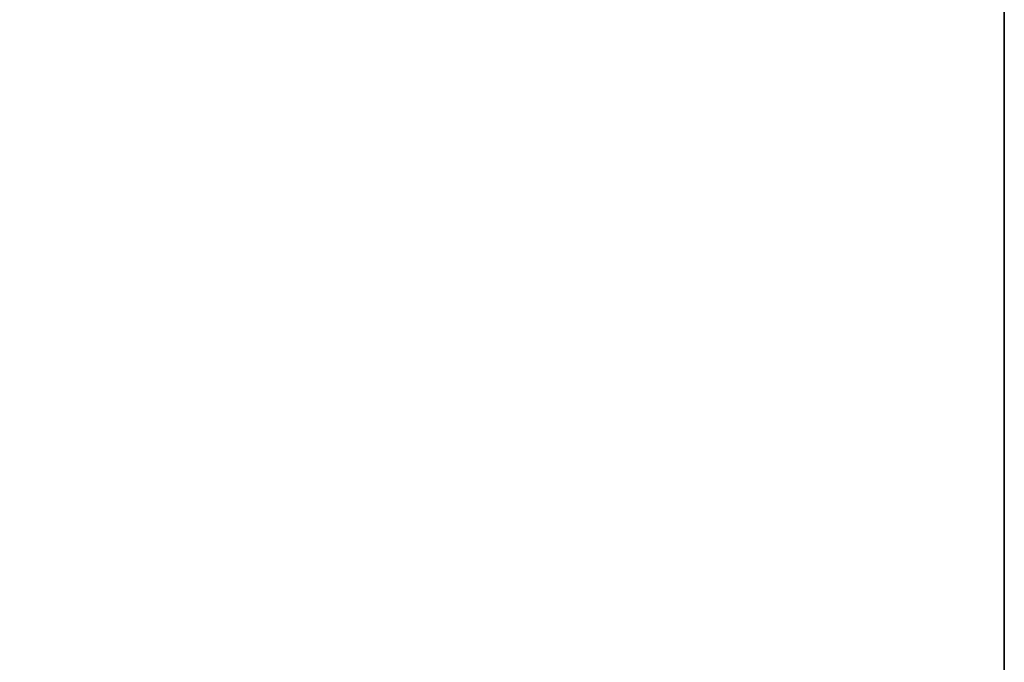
# Model space of a CAD drawing. Header units: millimetres. Extents: x 32 to 3102, y -67 to 71.
# Tile 100 of 256: x 68.43652 to 68.44343, y -17.28614 to -17.28164. Entities that reach past the tile are written whole.
import ezdxf

# ---------------------------------------------------------------- set-up
doc = ezdxf.new("R2010")
doc.units = ezdxf.units.MM
doc.header["$LTSCALE"] = 25.4
doc.layers.get('0').update_dxf_attribs({"true_color": 0xff5454})

# ---------------------------------------------------------------- blocks, each defined once
blk = doc.blocks.new('MONO-VIII-2X150-GOLD-7694.STL')
at = {"color": 250, "true_color": 0x262626}
mesh = blk.add_polyface(dxfattribs=at)
corners = [(68.443428, -19.2000008, 139.2697754), (67.443428, 19.2000008, 139.2697754), (67.443428, -19.2000008, 139.2697754), (68.443428, 19.2000008, 139.2697754)]
mesh.append_faces([[corners[k] for k in face] for face in [(0, 1, 2), (1, 0, 3)]], dxfattribs={"vtx0": -1, "color": 250})
mesh = blk.add_polyface(dxfattribs=at)
corners = [(68.443428, -19.0660248, 120.5697861), (68.443428, -19.2000008, 139.2697754), (68.443428, -19.2000008, 121.0697784), (68.443428, 19.2000008, 139.2697754), (68.443428, -18.7000008, 120.2037582), (68.443428, -18.2000008, 120.0697784), (68.443428, 18.2000008, 120.0697784), (68.443428, 18.7000008, 120.2037582), (68.443428, 19.0660248, 120.5697861), (68.443428, 19.2000008, 121.0697784)]
mesh.append_faces([[corners[k] for k in face] for face in [(0, 1, 2), (3, 8, 9)]], dxfattribs={"vtx0": -1, "color": 250})
mesh.append_faces([[corners[k] for k in face] for face in [(1, 0, 3)]], dxfattribs={"vtx0": -1, "vtx1": -1, "color": 250})
mesh.append_faces([[corners[k] for k in face] for face in [(3, 0, 4), (3, 4, 5), (3, 5, 6), (3, 6, 7), (3, 7, 8)]], dxfattribs={"vtx0": -1, "vtx2": -1, "color": 250})
mesh = blk.add_polyface(dxfattribs=at)
corners = [(68.443428, 18.2000008, 120.0697784), (67.443428, -18.2000008, 120.0697784), (67.443428, 18.2000008, 120.0697784), (68.443428, -18.2000008, 120.0697784)]
mesh.append_faces([[corners[k] for k in face] for face in [(0, 1, 2), (1, 0, 3)]], dxfattribs={"vtx0": -1, "color": 250})

msp = doc.modelspace()

# ---------------------------------------------------------------- block references
at = {"color": 0}
msp.add_blockref('MONO-VIII-2X150-GOLD-7694.STL', (0, 0), dxfattribs=at)

doc.saveas('drawing.dxf')
